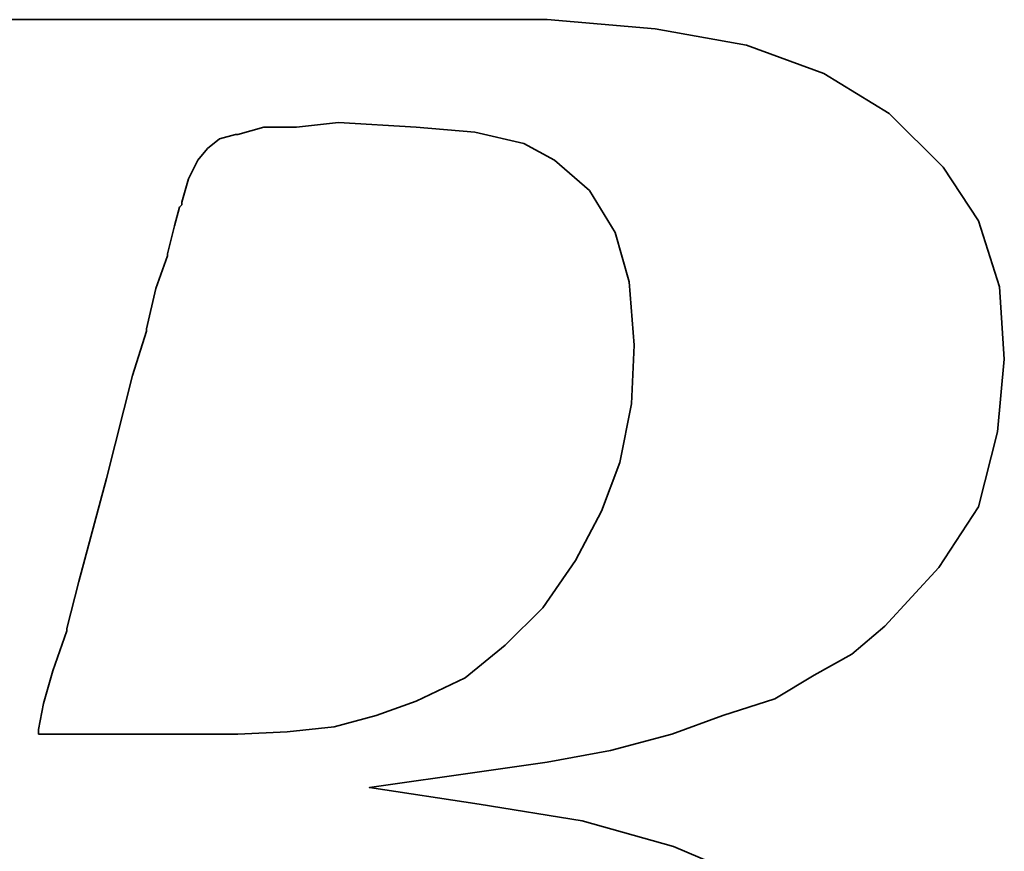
# Model space of a CAD drawing. Header units: millimetres. Extents: x 4 to 336, y 30 to 247.
# Tile 18 of 66: x 263.12 to 265.13, y 130.77 to 132.47. Entities that reach past the tile are written whole.
import ezdxf

# ---------------------------------------------------------------- set-up
doc = ezdxf.new("R2010")
doc.units = ezdxf.units.MM
doc.header["$LTSCALE"] = 0.2
doc.layers.add('DIM', color=4, linetype='CONTINUOUS')
doc.layers.add('layer 1', color=7, linetype='CONTINUOUS')

# ---------------------------------------------------------------- blocks, each defined once
blk = doc.blocks.new('A$Cf7f121c4')
at = {"layer": 'layer 1', "color": 1, "lineweight": 35}
for points, knots in [([(16.7492, 3.2156), (16.7492, 3.2156), (16.7112, 3.1291), (16.7112, 3.1291), (16.7112, 3.1291), (16.7112, 3.1291), (16.7062, 3.1196), (16.7062, 3.1196), (16.7062, 3.1196), (16.7062, 3.1196), (16.7062, 3.1146), (16.7062, 3.1146), (16.7062, 3.1146), (16.7062, 3.1146), (16.6492, 3.0576), (16.6492, 3.0576), (16.6492, 3.0576), (16.6492, 3.0576), (16.6442, 3.0576), (16.6442, 3.0576), (16.6442, 3.0576), (16.6442, 3.0576), (16.6392, 3.0526), (16.6392, 3.0526), (16.6392, 3.0526), (16.6392, 3.0526), (16.5622, 3.0141), (16.5622, 3.0141), (16.5622, 3.0141), (16.5622, 3.0141), (16.5532, 3.0141), (16.5532, 3.0141), (16.5532, 3.0141), (16.5532, 3.0141), (16.5482, 3.0096), (16.5482, 3.0096), (16.5482, 3.0096), (16.5482, 3.0096), (16.4612, 2.9996), (16.4612, 2.9996), (16.4612, 2.9996), (16.4612, 2.9996), (16.4572, 2.9996), (16.4572, 2.9996), (16.4572, 2.9996), (16.4572, 2.9996), (16.4472, 2.9996), (16.4472, 2.9996), (16.4472, 2.9996), (16.4472, 2.9996), (16.4182, 2.9996), (16.4182, 2.9996), (16.4182, 2.9996), (16.4182, 2.9996), (16.3412, 2.9996), (16.3412, 2.9996), (16.3412, 2.9996), (16.3412, 2.9996), (16.2652, 2.9996), (16.2652, 2.9996), (16.2652, 2.9996), (16.2652, 2.9996), (16.2552, 2.9996), (16.2552, 2.9996), (16.2552, 2.9996), (16.2552, 2.9996), (16.2552, 2.9951), (16.2552, 2.9951), (16.2552, 2.9951), (16.2552, 2.9951), (16.2502, 2.9901), (16.2502, 2.9901), (16.2502, 2.9901), (16.2502, 2.9901), (16.2312, 2.9186), (16.2312, 2.9186), (16.2312, 2.9186), (16.2312, 2.9186), (16.2172, 2.8511), (16.2172, 2.8511), (16.2172, 2.8511), (16.2172, 2.8511), (16.2262, 2.8511), (16.2262, 2.8511), (16.2262, 2.8511), (16.2262, 2.8511), (16.2652, 2.8511), (16.2652, 2.8511), (16.2652, 2.8511), (16.2652, 2.8511), (16.3702, 2.8511), (16.3702, 2.8511), (16.3702, 2.8511), (16.3702, 2.8511), (16.5147, 2.8511), (16.5147, 2.8511), (16.5147, 2.8511), (16.5147, 2.8511), (16.6772, 2.8511), (16.6772, 2.8511), (16.6772, 2.8511), (16.6772, 2.8511), (16.8692, 2.8511), (16.8692, 2.8511), (16.8692, 2.8511), (16.8692, 2.8511), (17.2632, 2.8511), (17.2632, 2.8511), (17.2632, 2.8511), (17.2632, 2.8511), (17.6662, 2.8511), (17.6662, 2.8511), (17.6662, 2.8511), (17.6662, 2.8511), (17.8582, 2.8511), (17.8582, 2.8511), (17.8582, 2.8511), (17.8582, 2.8511), (18.0212, 2.8511), (18.0212, 2.8511), (18.0212, 2.8511), (18.0212, 2.8511), (18.1652, 2.8511), (18.1652, 2.8511), (18.1652, 2.8511), (18.1652, 2.8511), (18.2702, 2.8511), (18.2702, 2.8511), (18.2702, 2.8511), (18.2702, 2.8511), (18.3092, 2.8511), (18.3092, 2.8511), (18.3092, 2.8511), (18.3092, 2.8511), (18.3382, 2.8511), (18.3382, 2.8511), (18.3382, 2.8511), (18.3382, 2.8511), (18.3572, 2.8511), (18.3572, 2.8511), (18.3572, 2.8511), (18.3572, 2.8511), (18.3662, 2.8511), (18.3662, 2.8511), (18.3662, 2.8511), (18.3662, 2.8511), (18.5492, 2.8606), (18.5492, 2.8606), (18.5492, 2.8606), (18.5492, 2.8606), (18.7262, 2.8846), (18.7262, 2.8846), (18.7262, 2.8846), (18.7262, 2.8846), (18.8992, 2.9276), (18.8992, 2.9276), (18.8992, 2.9276), (18.8992, 2.9276), (19.0622, 2.9806), (19.0622, 2.9806), (19.0622, 2.9806), (19.0622, 2.9806), (19.2112, 3.0576), (19.2112, 3.0576), (19.2112, 3.0576), (19.2112, 3.0576), (19.3402, 3.1291), (19.3402, 3.1291), (19.3402, 3.1291), (19.3402, 3.1291), (19.4362, 3.2061), (19.4362, 3.2061), (19.4362, 3.2061), (19.4362, 3.2061), (19.5132, 3.2876), (19.5132, 3.2876), (19.5132, 3.2876), (19.5132, 3.2876), (19.5902, 3.3986), (19.5902, 3.3986), (19.5902, 3.3986), (19.5902, 3.3986), (19.6522, 3.5276), (19.6522, 3.5276), (19.6522, 3.5276), (19.6522, 3.5276), (19.6812, 3.6576), (19.6812, 3.6576), (19.6812, 3.6576), (19.6812, 3.6576), (19.6952, 3.7916), (19.6952, 3.7916), (19.6952, 3.7916), (19.6952, 3.7916), (19.6812, 3.9496), (19.6812, 3.9496), (19.6812, 3.9496), (19.6812, 3.9496), (19.6332, 4.0986), (19.6332, 4.0986), (19.6332, 4.0986), (19.6332, 4.0986), (19.5612, 4.2136), (19.5612, 4.2136), (19.5612, 4.2136), (19.5612, 4.2136), (19.4602, 4.3246), (19.4602, 4.3246), (19.4602, 4.3246), (19.4602, 4.3246), (19.3312, 4.4246), (19.3312, 4.4246), (19.3312, 4.4246), (19.3312, 4.4246), (19.1722, 4.4921), (19.1722, 4.4921), (19.1722, 4.4921), (19.1722, 4.4921), (18.9852, 4.5446), (18.9852, 4.5446), (18.9852, 4.5446), (18.9852, 4.5446), (18.7742, 4.5786), (18.7742, 4.5786), (18.7742, 4.5786), (18.7742, 4.5786), (18.5492, 4.6126), (18.5492, 4.6126), (18.5492, 4.6126), (18.5492, 4.6126), (18.7792, 4.6456), (18.7792, 4.6456), (18.7792, 4.6456), (18.7792, 4.6456), (18.9132, 4.6646), (18.9132, 4.6646), (18.9132, 4.6646), (18.9132, 4.6646), (19.0432, 4.6886), (19.0432, 4.6886), (19.0432, 4.6886), (19.0432, 4.6886), (19.1682, 4.7221), (19.1682, 4.7221), (19.1682, 4.7221), (19.1682, 4.7221), (19.2732, 4.7606), (19.2732, 4.7606), (19.2732, 4.7606), (19.2732, 4.7606), (19.3792, 4.7946), (19.3792, 4.7946), (19.3792, 4.7946), (19.3792, 4.7946), (19.4602, 4.8426), (19.4602, 4.8426), (19.4602, 4.8426), (19.4602, 4.8426), (19.5372, 4.8856), (19.5372, 4.8856), (19.5372, 4.8856), (19.5372, 4.8856), (19.6047, 4.9436), (19.6047, 4.9436), (19.6047, 4.9436), (19.6047, 4.9436), (19.7152, 5.0636), (19.7152, 5.0636), (19.7152, 5.0636), (19.7152, 5.0636), (19.7962, 5.1876), (19.7962, 5.1876), (19.7962, 5.1876), (19.7962, 5.1876), (19.8352, 5.3416), (19.8352, 5.3416), (19.8352, 5.3416), (19.8352, 5.3416), (19.8492, 5.4901), (19.8492, 5.4901), (19.8492, 5.4901), (19.8492, 5.4901), (19.8392, 5.6386), (19.8392, 5.6386), (19.8392, 5.6386), (19.8392, 5.6386), (19.7962, 5.7736), (19.7962, 5.7736), (19.7962, 5.7736), (19.7962, 5.7736), (19.7242, 5.8836), (19.7242, 5.8836), (19.7242, 5.8836), (19.7242, 5.8836), (19.6137, 5.9936), (19.6137, 5.9936), (19.6137, 5.9936), (19.6137, 5.9936), (19.4797, 6.0756), (19.4797, 6.0756), (19.4797, 6.0756), (19.4797, 6.0756), (19.3212, 6.1336), (19.3212, 6.1336), (19.3212, 6.1336), (19.3212, 6.1336), (19.1342, 6.1666), (19.1342, 6.1666), (19.1342, 6.1666), (19.1342, 6.1666), (18.9132, 6.1856), (18.9132, 6.1856), (18.9132, 6.1856), (18.9132, 6.1856), (18.8942, 6.1856), (18.8942, 6.1856), (18.8942, 6.1856), (18.8942, 6.1856), (18.8272, 6.1856), (18.8272, 6.1856), (18.8272, 6.1856), (18.8272, 6.1856), (18.7312, 6.1856), (18.7312, 6.1856), (18.7312, 6.1856), (18.7312, 6.1856), (18.6062, 6.1856), (18.6062, 6.1856), (18.6062, 6.1856), (18.6062, 6.1856), (18.4532, 6.1856), (18.4532, 6.1856), (18.4532, 6.1856), (18.4532, 6.1856), (18.2902, 6.1856), (18.2902, 6.1856), (18.2902, 6.1856), (18.2902, 6.1856), (17.9247, 6.1856), (17.9247, 6.1856), (17.9247, 6.1856), (17.9247, 6.1856), (17.5602, 6.1856), (17.5602, 6.1856), (17.5602, 6.1856), (17.5602, 6.1856), (17.3972, 6.1856), (17.3972, 6.1856), (17.3972, 6.1856), (17.3972, 6.1856), (17.2442, 6.1856), (17.2442, 6.1856), (17.2442, 6.1856), (17.2442, 6.1856), (17.1192, 6.1856), (17.1192, 6.1856), (17.1192, 6.1856), (17.1192, 6.1856), (17.0187, 6.1856), (17.0187, 6.1856), (17.0187, 6.1856), (17.0187, 6.1856), (16.9652, 6.1856), (16.9652, 6.1856), (16.9652, 6.1856), (16.9652, 6.1856), (16.9652, 6.1811), (16.9652, 6.1811), (16.9652, 6.1811), (16.9652, 6.1811), (16.9602, 6.1766), (16.9602, 6.1766), (16.9602, 6.1766), (16.9602, 6.1766), (16.9412, 6.0996), (16.9412, 6.0996), (16.9412, 6.0996), (16.9412, 6.0996), (16.9272, 6.0376), (16.9272, 6.0376), (16.9272, 6.0376), (16.9272, 6.0376), (17.0322, 6.0376), (17.0322, 6.0376), (17.0322, 6.0376), (17.0322, 6.0376), (17.1282, 6.0376), (17.1282, 6.0376), (17.1282, 6.0376), (17.1282, 6.0376), (17.1577, 6.0376), (17.1577, 6.0376), (17.1577, 6.0376), (17.1577, 6.0376), (17.1667, 6.0376), (17.1667, 6.0376), (17.1667, 6.0376), (17.1667, 6.0376), (17.2342, 6.0376), (17.2342, 6.0376), (17.2342, 6.0376), (17.2342, 6.0376), (17.2392, 6.0376), (17.2392, 6.0376), (17.2392, 6.0376), (17.2392, 6.0376), (17.2442, 6.0321), (17.2442, 6.0321), (17.2442, 6.0321), (17.2442, 6.0321), (17.2872, 6.0226), (17.2872, 6.0226), (17.2872, 6.0226), (17.2872, 6.0226), (17.3352, 6.0136), (17.3352, 6.0136), (17.3352, 6.0136), (17.3352, 6.0136), (17.3392, 6.0136), (17.3392, 6.0136), (17.3392, 6.0136), (17.3392, 6.0136), (17.3682, 6.0036), (17.3682, 6.0036), (17.3682, 6.0036), (17.3682, 6.0036), (17.3782, 6.0036), (17.3782, 6.0036), (17.3782, 6.0036), (17.3782, 6.0036), (17.3832, 5.9936), (17.3832, 5.9936), (17.3832, 5.9936), (17.3832, 5.9936), (17.4162, 5.9551), (17.4162, 5.9551), (17.4162, 5.9551), (17.4162, 5.9551), (17.4212, 5.9506), (17.4212, 5.9506), (17.4212, 5.9506), (17.4212, 5.9506), (17.4212, 5.9456), (17.4212, 5.9456), (17.4212, 5.9456), (17.4212, 5.9456), (17.4402, 5.8886), (17.4402, 5.8886), (17.4402, 5.8886), (17.4402, 5.8886), (17.4452, 5.8786), (17.4452, 5.8786), (17.4452, 5.8786), (17.4452, 5.8786), (17.4402, 5.8696), (17.4402, 5.8696), (17.4402, 5.8696), (17.4402, 5.8696), (17.4262, 5.7876), (17.4262, 5.7876), (17.4262, 5.7876), (17.4262, 5.7876), (17.4262, 5.7586), (17.4262, 5.7586), (17.4262, 5.7586), (17.4262, 5.7586), (17.4262, 5.7536), (17.4262, 5.7536), (17.4262, 5.7536), (17.4262, 5.7536), (17.4212, 5.7496), (17.4212, 5.7496), (17.4212, 5.7496), (17.4212, 5.7496), (17.4117, 5.7206), (17.4117, 5.7206), (17.4117, 5.7206), (17.4117, 5.7206), (17.3972, 5.6776), (17.3972, 5.6776), (17.3972, 5.6776), (17.3972, 5.6776), (17.3832, 5.6196), (17.3832, 5.6196), (17.3832, 5.6196), (17.3832, 5.6196), (17.3632, 5.5526), (17.3632, 5.5526), (17.3632, 5.5526), (17.3632, 5.5526), (17.3202, 5.3891), (17.3202, 5.3891), (17.3202, 5.3891), (17.3202, 5.3891), (17.2682, 5.1876), (17.2682, 5.1876), (17.2682, 5.1876), (17.2682, 5.1876), (17.2102, 4.9716), (17.2102, 4.9716), (17.2102, 4.9716), (17.2102, 4.9716), (17.0852, 4.5061), (17.0852, 4.5061), (17.0852, 4.5061), (17.0852, 4.5061), (16.9602, 4.0366), (16.9602, 4.0366), (16.9602, 4.0366), (16.9602, 4.0366), (16.9032, 3.8156), (16.9032, 3.8156), (16.9032, 3.8156), (16.9032, 3.8156), (16.8502, 3.6236), (16.8502, 3.6236), (16.8502, 3.6236), (16.8502, 3.6236), (16.8072, 3.4601), (16.8072, 3.4601), (16.8072, 3.4601), (16.8072, 3.4601), (16.7927, 3.3931), (16.7927, 3.3931), (16.7927, 3.3931), (16.7927, 3.3931), (16.7782, 3.3311), (16.7782, 3.3311), (16.7782, 3.3311), (16.7782, 3.3311), (16.7782, 3.3266), (16.7782, 3.3266), (16.7782, 3.3266), (16.7782, 3.3266), (16.7642, 3.2876), (16.7642, 3.2876), (16.7642, 3.2876), (16.7642, 3.2876), (16.7542, 3.2491), (16.7542, 3.2491), (16.7542, 3.2491), (16.7542, 3.2491), (16.7542, 3.2346), (16.7542, 3.2346), (16.7542, 3.2346), (16.7542, 3.2346), (16.7542, 3.2256), (16.7542, 3.2256), (16.7542, 3.2256), (16.7542, 3.2256), (16.7542, 3.2206), (16.7542, 3.2206), (16.7542, 3.2206), (16.7542, 3.2206), (16.7492, 3.2156), (16.7492, 3.2156)], [0, 0, 0, 0, 0.007194, 0.007194, 0.007194, 0.007194, 0.014388, 0.014388, 0.014388, 0.014388, 0.021583, 0.021583, 0.021583, 0.021583, 0.028777, 0.028777, 0.028777, 0.028777, 0.035971, 0.035971, 0.035971, 0.035971, 0.043165, 0.043165, 0.043165, 0.043165, 0.05036, 0.05036, 0.05036, 0.05036, 0.057554, 0.057554, 0.057554, 0.057554, 0.064748, 0.064748, 0.064748, 0.064748, 0.071942, 0.071942, 0.071942, 0.071942, 0.079137, 0.079137, 0.079137, 0.079137, 0.086331, 0.086331, 0.086331, 0.086331, 0.093525, 0.093525, 0.093525, 0.093525, 0.100719, 0.100719, 0.100719, 0.100719, 0.107914, 0.107914, 0.107914, 0.107914, 0.115108, 0.115108, 0.115108, 0.115108, 0.122302, 0.122302, 0.122302, 0.122302, 0.129496, 0.129496, 0.129496, 0.129496, 0.136691, 0.136691, 0.136691, 0.136691, 0.143885, 0.143885, 0.143885, 0.143885, 0.151079, 0.151079, 0.151079, 0.151079, 0.158273, 0.158273, 0.158273, 0.158273, 0.165468, 0.165468, 0.165468, 0.165468, 0.172662, 0.172662, 0.172662, 0.172662, 0.179856, 0.179856, 0.179856, 0.179856, 0.18705, 0.18705, 0.18705, 0.18705, 0.194245, 0.194245, 0.194245, 0.194245, 0.201439, 0.201439, 0.201439, 0.201439, 0.208633, 0.208633, 0.208633, 0.208633, 0.215827, 0.215827, 0.215827, 0.215827, 0.223022, 0.223022, 0.223022, 0.223022, 0.230216, 0.230216, 0.230216, 0.230216, 0.23741, 0.23741, 0.23741, 0.23741, 0.244604, 0.244604, 0.244604, 0.244604, 0.251799, 0.251799, 0.251799, 0.251799, 0.258993, 0.258993, 0.258993, 0.258993, 0.266187, 0.266187, 0.266187, 0.266187, 0.273381, 0.273381, 0.273381, 0.273381, 0.280576, 0.280576, 0.280576, 0.280576, 0.28777, 0.28777, 0.28777, 0.28777, 0.294964, 0.294964, 0.294964, 0.294964, 0.302158, 0.302158, 0.302158, 0.302158, 0.309353, 0.309353, 0.309353, 0.309353, 0.316547, 0.316547, 0.316547, 0.316547, 0.323741, 0.323741, 0.323741, 0.323741, 0.330935, 0.330935, 0.330935, 0.330935, 0.338129, 0.338129, 0.338129, 0.33813, 0.345324, 0.345324, 0.345324, 0.345324, 0.352518, 0.352518, 0.352518, 0.352518, 0.359712, 0.359712, 0.359712, 0.359712, 0.366906, 0.366906, 0.366906, 0.366906, 0.374101, 0.374101, 0.374101, 0.374101, 0.381295, 0.381295, 0.381295, 0.381295, 0.388489, 0.388489, 0.388489, 0.388489, 0.395683, 0.395683, 0.395683, 0.395683, 0.402878, 0.402878, 0.402878, 0.402878, 0.410072, 0.410072, 0.410072, 0.410072, 0.417266, 0.417266, 0.417266, 0.417266, 0.42446, 0.42446, 0.42446, 0.42446, 0.431655, 0.431655, 0.431655, 0.431655, 0.438849, 0.438849, 0.438849, 0.438849, 0.446043, 0.446043, 0.446043, 0.446043, 0.453237, 0.453237, 0.453237, 0.453237, 0.460432, 0.460432, 0.460432, 0.460432, 0.467626, 0.467626, 0.467626, 0.467626, 0.47482, 0.47482, 0.47482, 0.47482, 0.482014, 0.482014, 0.482014, 0.482014, 0.489209, 0.489209, 0.489209, 0.489209, 0.496403, 0.496403, 0.496403, 0.496403, 0.503597, 0.503597, 0.503597, 0.503597, 0.510791, 0.510791, 0.510791, 0.510791, 0.517986, 0.517986, 0.517986, 0.517986, 0.52518, 0.52518, 0.52518, 0.52518, 0.532374, 0.532374, 0.532374, 0.532374, 0.539568, 0.539568, 0.539568, 0.539568, 0.546763, 0.546763, 0.546763, 0.546763, 0.553957, 0.553957, 0.553957, 0.553957, 0.561151, 0.561151, 0.561151, 0.561151, 0.568345, 0.568345, 0.568345, 0.568345, 0.57554, 0.57554, 0.57554, 0.57554, 0.582734, 0.582734, 0.582734, 0.582734, 0.589928, 0.589928, 0.589928, 0.589928, 0.597122, 0.597122, 0.597122, 0.597122, 0.604317, 0.604317, 0.604317, 0.604317, 0.611511, 0.611511, 0.611511, 0.611511, 0.618705, 0.618705, 0.618705, 0.618705, 0.625899, 0.625899, 0.625899, 0.625899, 0.633094, 0.633094, 0.633094, 0.633094, 0.640288, 0.640288, 0.640288, 0.640288, 0.647482, 0.647482, 0.647482, 0.647482, 0.654676, 0.654676, 0.654676, 0.654676, 0.661871, 0.661871, 0.661871, 0.661871, 0.669065, 0.669065, 0.669065, 0.669065, 0.676259, 0.676259, 0.676259, 0.676259, 0.683453, 0.683453, 0.683453, 0.683453, 0.690647, 0.690647, 0.690647, 0.690647, 0.697842, 0.697842, 0.697842, 0.697842, 0.705036, 0.705036, 0.705036, 0.705036, 0.71223, 0.71223, 0.71223, 0.71223, 0.719424, 0.719424, 0.719424, 0.719424, 0.726619, 0.726619, 0.726619, 0.726619, 0.733813, 0.733813, 0.733813, 0.733813, 0.741007, 0.741007, 0.741007, 0.741007, 0.748201, 0.748201, 0.748201, 0.748201, 0.755396, 0.755396, 0.755396, 0.755396, 0.76259, 0.76259, 0.76259, 0.76259, 0.769784, 0.769784, 0.769784, 0.769784, 0.776978, 0.776978, 0.776978, 0.776978, 0.784173, 0.784173, 0.784173, 0.784173, 0.791367, 0.791367, 0.791367, 0.791367, 0.798561, 0.798561, 0.798561, 0.798561, 0.805755, 0.805755, 0.805755, 0.805755, 0.81295, 0.81295, 0.81295, 0.81295, 0.820144, 0.820144, 0.820144, 0.820144, 0.827338, 0.827338, 0.827338, 0.827338, 0.834532, 0.834532, 0.834532, 0.834532, 0.841727, 0.841727, 0.841727, 0.841727, 0.848921, 0.848921, 0.848921, 0.848921, 0.856115, 0.856115, 0.856115, 0.856115, 0.863309, 0.863309, 0.863309, 0.863309, 0.870504, 0.870504, 0.870504, 0.870504, 0.877698, 0.877698, 0.877698, 0.877698, 0.884892, 0.884892, 0.884892, 0.884892, 0.892086, 0.892086, 0.892086, 0.892086, 0.899281, 0.899281, 0.899281, 0.899281, 0.906475, 0.906475, 0.906475, 0.906475, 0.913669, 0.913669, 0.913669, 0.913669, 0.920863, 0.920863, 0.920863, 0.920863, 0.928058, 0.928058, 0.928058, 0.928058, 0.935252, 0.935252, 0.935252, 0.935252, 0.942446, 0.942446, 0.942446, 0.942446, 0.94964, 0.94964, 0.94964, 0.94964, 0.956835, 0.956835, 0.956835, 0.956835, 0.964029, 0.964029, 0.964029, 0.964029, 0.971223, 0.971223, 0.971223, 0.971223, 0.978417, 0.978417, 0.978417, 0.978417, 0.985612, 0.985612, 0.985612, 0.985612, 0.992806, 0.992806, 0.992806, 0.992806, 1, 1, 1, 1]), ([(18.1792, 5.8596), (18.1792, 5.8596), (18.1652, 5.8116), (18.1652, 5.8116), (18.1652, 5.8116), (18.1652, 5.8116), (18.1652, 5.8066), (18.1652, 5.8066), (18.1652, 5.8066), (18.1652, 5.8066), (18.1602, 5.8016), (18.1602, 5.8016), (18.1602, 5.8016), (18.1602, 5.8016), (18.1502, 5.7636), (18.1502, 5.7636), (18.1502, 5.7636), (18.1502, 5.7636), (18.1362, 5.7061), (18.1362, 5.7061), (18.1362, 5.7061), (18.1362, 5.7061), (18.1362, 5.7016), (18.1362, 5.7016), (18.1362, 5.7016), (18.1362, 5.7016), (18.1122, 5.6346), (18.1122, 5.6346), (18.1122, 5.6346), (18.1122, 5.6346), (18.0927, 5.5526), (18.0927, 5.5526), (18.0927, 5.5526), (18.0927, 5.5526), (18.0927, 5.5476), (18.0927, 5.5476), (18.0927, 5.5476), (18.0927, 5.5476), (18.0642, 5.4566), (18.0642, 5.4566), (18.0642, 5.4566), (18.0642, 5.4566), (18.0112, 5.2456), (18.0112, 5.2456), (18.0112, 5.2456), (18.0112, 5.2456), (17.9542, 5.0346), (17.9542, 5.0346), (17.9542, 5.0346), (17.9542, 5.0346), (17.9302, 4.9386), (17.9302, 4.9386), (17.9302, 4.9386), (17.9302, 4.9386), (17.9302, 4.9336), (17.9302, 4.9336), (17.9302, 4.9336), (17.9302, 4.9336), (17.9012, 4.8516), (17.9012, 4.8516), (17.9012, 4.8516), (17.9012, 4.8516), (17.8822, 4.7846), (17.8822, 4.7846), (17.8822, 4.7846), (17.8822, 4.7846), (17.8722, 4.7316), (17.8722, 4.7316), (17.8722, 4.7316), (17.8722, 4.7316), (17.8722, 4.7221), (17.8722, 4.7221), (17.8722, 4.7221), (17.8722, 4.7221), (17.8962, 4.7221), (17.8962, 4.7221), (17.8962, 4.7221), (17.8962, 4.7221), (17.9732, 4.7221), (17.9732, 4.7221), (17.9732, 4.7221), (17.9732, 4.7221), (18.0592, 4.7221), (18.0592, 4.7221), (18.0592, 4.7221), (18.0592, 4.7221), (18.1462, 4.7221), (18.1462, 4.7221), (18.1462, 4.7221), (18.1462, 4.7221), (18.2132, 4.7221), (18.2132, 4.7221), (18.2132, 4.7221), (18.2132, 4.7221), (18.2612, 4.7221), (18.2612, 4.7221), (18.2612, 4.7221), (18.2612, 4.7221), (18.2802, 4.7221), (18.2802, 4.7221), (18.2802, 4.7221), (18.2802, 4.7221), (18.3812, 4.7271), (18.3812, 4.7271), (18.3812, 4.7271), (18.3812, 4.7271), (18.4772, 4.7371), (18.4772, 4.7371), (18.4772, 4.7371), (18.4772, 4.7371), (18.5632, 4.7606), (18.5632, 4.7606), (18.5632, 4.7606), (18.5632, 4.7606), (18.6452, 4.7896), (18.6452, 4.7896), (18.6452, 4.7896), (18.6452, 4.7896), (18.7452, 4.8376), (18.7452, 4.8376), (18.7452, 4.8376), (18.7452, 4.8376), (18.8272, 4.9046), (18.8272, 4.9046), (18.8272, 4.9046), (18.8272, 4.9046), (18.9042, 4.9811), (18.9042, 4.9811), (18.9042, 4.9811), (18.9042, 4.9811), (18.9712, 5.0776), (18.9712, 5.0776), (18.9712, 5.0776), (18.9712, 5.0776), (19.0242, 5.1786), (19.0242, 5.1786), (19.0242, 5.1786), (19.0242, 5.1786), (19.0622, 5.2786), (19.0622, 5.2786), (19.0622, 5.2786), (19.0622, 5.2786), (19.0862, 5.3986), (19.0862, 5.3986), (19.0862, 5.3986), (19.0862, 5.3986), (19.0912, 5.5186), (19.0912, 5.5186), (19.0912, 5.5186), (19.0912, 5.5186), (19.0812, 5.6486), (19.0812, 5.6486), (19.0812, 5.6486), (19.0812, 5.6486), (19.0522, 5.7496), (19.0522, 5.7496), (19.0522, 5.7496), (19.0522, 5.7496), (19.0002, 5.8356), (19.0002, 5.8356), (19.0002, 5.8356), (19.0002, 5.8356), (18.9282, 5.8981), (18.9282, 5.8981), (18.9282, 5.8981), (18.9282, 5.8981), (18.8652, 5.9316), (18.8652, 5.9316), (18.8652, 5.9316), (18.8652, 5.9316), (18.7652, 5.9551), (18.7652, 5.9551), (18.7652, 5.9551), (18.7652, 5.9551), (18.6452, 5.9656), (18.6452, 5.9656), (18.6452, 5.9656), (18.6452, 5.9656), (18.4862, 5.9746), (18.4862, 5.9746), (18.4862, 5.9746), (18.4862, 5.9746), (18.4002, 5.9656), (18.4002, 5.9656), (18.4002, 5.9656), (18.4002, 5.9656), (18.3957, 5.9656), (18.3957, 5.9656), (18.3957, 5.9656), (18.3957, 5.9656), (18.3332, 5.9656), (18.3332, 5.9656), (18.3332, 5.9656), (18.3332, 5.9656), (18.2802, 5.9506), (18.2802, 5.9506), (18.2802, 5.9506), (18.2802, 5.9506), (18.2752, 5.9506), (18.2752, 5.9506), (18.2752, 5.9506), (18.2752, 5.9506), (18.2422, 5.9416), (18.2422, 5.9416), (18.2422, 5.9416), (18.2422, 5.9416), (18.2182, 5.9216), (18.2182, 5.9216), (18.2182, 5.9216), (18.2182, 5.9216), (18.1982, 5.8981), (18.1982, 5.8981), (18.1982, 5.8981), (18.1982, 5.8981), (18.1792, 5.8596), (18.1792, 5.8596)], [0, 0, 0, 0, 0.018519, 0.018519, 0.018519, 0.018519, 0.037037, 0.037037, 0.037037, 0.037037, 0.055556, 0.055556, 0.055556, 0.055556, 0.074074, 0.074074, 0.074074, 0.074074, 0.092593, 0.092593, 0.092593, 0.092593, 0.111111, 0.111111, 0.111111, 0.111111, 0.12963, 0.12963, 0.12963, 0.12963, 0.148148, 0.148148, 0.148148, 0.148148, 0.166667, 0.166667, 0.166667, 0.166667, 0.185185, 0.185185, 0.185185, 0.185185, 0.203704, 0.203704, 0.203704, 0.203704, 0.222222, 0.222222, 0.222222, 0.222222, 0.240741, 0.240741, 0.240741, 0.240741, 0.259259, 0.259259, 0.259259, 0.259259, 0.277778, 0.277778, 0.277778, 0.277778, 0.296296, 0.296296, 0.296296, 0.296296, 0.314815, 0.314815, 0.314815, 0.314815, 0.333333, 0.333333, 0.333333, 0.333333, 0.351852, 0.351852, 0.351852, 0.351852, 0.37037, 0.37037, 0.37037, 0.37037, 0.388889, 0.388889, 0.388889, 0.388889, 0.407407, 0.407407, 0.407407, 0.407407, 0.425926, 0.425926, 0.425926, 0.425926, 0.444444, 0.444444, 0.444444, 0.444444, 0.462963, 0.462963, 0.462963, 0.462963, 0.481481, 0.481481, 0.481481, 0.481481, 0.5, 0.5, 0.5, 0.5, 0.518519, 0.518519, 0.518519, 0.518519, 0.537037, 0.537037, 0.537037, 0.537037, 0.555556, 0.555556, 0.555556, 0.555556, 0.574074, 0.574074, 0.574074, 0.574074, 0.592593, 0.592593, 0.592593, 0.592593, 0.611111, 0.611111, 0.611111, 0.611111, 0.62963, 0.62963, 0.62963, 0.62963, 0.648148, 0.648148, 0.648148, 0.648148, 0.666667, 0.666667, 0.666667, 0.666667, 0.685185, 0.685185, 0.685185, 0.685185, 0.703704, 0.703704, 0.703704, 0.703704, 0.722222, 0.722222, 0.722222, 0.722222, 0.740741, 0.740741, 0.740741, 0.740741, 0.759259, 0.759259, 0.759259, 0.759259, 0.777778, 0.777778, 0.777778, 0.777778, 0.796296, 0.796296, 0.796296, 0.796296, 0.814815, 0.814815, 0.814815, 0.814815, 0.833333, 0.833333, 0.833333, 0.833333, 0.851852, 0.851852, 0.851852, 0.851852, 0.87037, 0.87037, 0.87037, 0.87037, 0.888889, 0.888889, 0.888889, 0.888889, 0.907407, 0.907407, 0.907407, 0.907407, 0.925926, 0.925926, 0.925926, 0.925926, 0.944444, 0.944444, 0.944444, 0.944444, 0.962963, 0.962963, 0.962963, 0.962963, 0.981481, 0.981481, 0.981481, 0.981481, 1, 1, 1, 1])]:
    blk.add_open_spline(points, degree=3, knots=knots, dxfattribs=at)

msp = doc.modelspace()

# ---------------------------------------------------------------- block references
at = {"layer": 'DIM'}
msp.add_blockref('A$Cf7f121c4', (245.2822, 126.287), dxfattribs=at)

doc.saveas('drawing.dxf')
